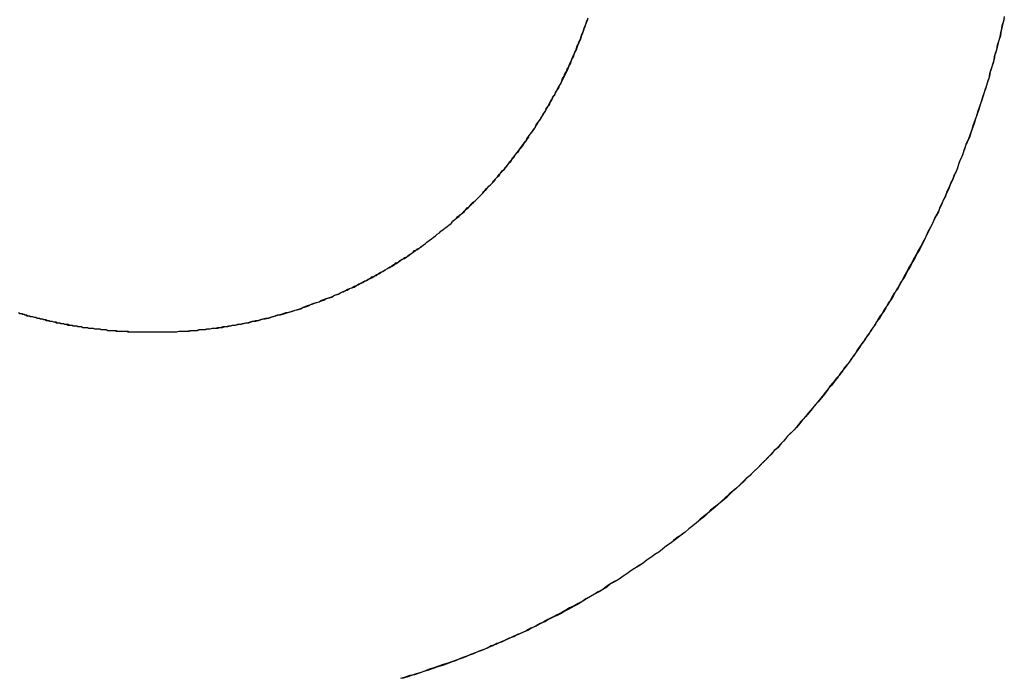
# Model space of a CAD drawing. Extents: x -55 to 3310, y -427 to 1727.
# Tile 47 of 79: x 1026.592 to 1027.862, y 528.863 to 529.711. Entities that reach past the tile are written whole.
import ezdxf

# ---------------------------------------------------------------- set-up
doc = ezdxf.new("R2010")
doc.units = 0
doc.linetypes.add('DURCHGEHEND', pattern=[0])
doc.layers.add('KF_PASSIO_SUB_15_FRONT', color=7, linetype='DURCHGEHEND')

# ---------------------------------------------------------------- blocks, each defined once
blk = doc.blocks.new('KF_PASSIO_SUB_15_FRONT')
at = {"layer": 'KF_PASSIO_SUB_15_FRONT'}
for points in [[(-202.421, -392.05, 0), (-202.423, -392.056, 0), (-202.424, -392.062, 0), (-202.426, -392.068, 0), (-202.427, -392.075, 0), (-202.429, -392.081, 0), (-202.43, -392.087, 0), (-202.432, -392.093, 0), (-202.434, -392.099, 0), (-202.435, -392.106, 0), (-202.437, -392.112, 0), (-202.439, -392.118, 0), (-202.44, -392.124, 0), (-202.442, -392.13, 0), (-202.444, -392.136, 0), (-202.446, -392.142, 0), (-202.448, -392.148, 0), (-202.45, -392.155, 0), (-202.452, -392.161, 0), (-202.454, -392.167, 0), (-202.456, -392.173, 0), (-202.458, -392.179, 0), (-202.46, -392.185, 0), (-202.462, -392.191, 0), (-202.464, -392.197, 0), (-202.466, -392.203, 0), (-202.469, -392.209, 0), (-202.471, -392.214, 0), (-202.473, -392.22, 0), (-202.475, -392.226, 0), (-202.478, -392.232, 0), (-202.48, -392.238, 0), (-202.482, -392.244, 0), (-202.485, -392.25, 0), (-202.487, -392.256, 0), (-202.49, -392.261, 0), (-202.492, -392.267, 0), (-202.495, -392.273, 0), (-202.497, -392.279, 0), (-202.5, -392.284, 0), (-202.502, -392.29, 0), (-202.505, -392.296, 0), (-202.508, -392.302, 0), (-202.511, -392.307, 0), (-202.513, -392.313, 0), (-202.516, -392.319, 0), (-202.519, -392.324, 0), (-202.522, -392.33, 0), (-202.524, -392.335, 0), (-202.527, -392.341, 0), (-202.53, -392.347, 0), (-202.533, -392.352, 0), (-202.536, -392.358, 0), (-202.539, -392.363, 0), (-202.542, -392.369, 0), (-202.545, -392.374, 0), (-202.548, -392.38, 0), (-202.551, -392.385, 0), (-202.555, -392.39, 0), (-202.558, -392.396, 0), (-202.561, -392.401, 0), (-202.564, -392.407, 0), (-202.567, -392.412, 0), (-202.571, -392.417, 0), (-202.574, -392.423, 0), (-202.577, -392.428, 0), (-202.581, -392.433, 0), (-202.584, -392.438, 0), (-202.587, -392.444, 0), (-202.591, -392.449, 0), (-202.594, -392.454, 0), (-202.598, -392.459, 0), (-202.601, -392.464, 0), (-202.605, -392.469, 0), (-202.608, -392.474, 0), (-202.612, -392.48, 0), (-202.616, -392.485, 0), (-202.619, -392.49, 0), (-202.623, -392.495, 0), (-202.627, -392.5, 0), (-202.63, -392.505, 0), (-202.634, -392.51, 0), (-202.638, -392.514, 0), (-202.642, -392.519, 0), (-202.646, -392.524, 0), (-202.649, -392.529, 0), (-202.653, -392.534, 0), (-202.657, -392.539, 0), (-202.661, -392.544, 0), (-202.665, -392.548, 0), (-202.669, -392.553, 0), (-202.673, -392.558, 0), (-202.677, -392.563, 0), (-202.681, -392.567, 0), (-202.685, -392.572, 0), (-202.689, -392.577, 0), (-202.693, -392.581, 0), (-202.698, -392.586, 0), (-202.702, -392.59, 0), (-202.706, -392.595, 0), (-202.71, -392.599, 0), (-202.714, -392.604, 0), (-202.719, -392.608, 0), (-202.723, -392.613, 0), (-202.727, -392.617, 0), (-202.732, -392.622, 0), (-202.736, -392.626, 0), (-202.74, -392.63, 0), (-202.745, -392.635, 0), (-202.749, -392.639, 0), (-202.754, -392.643, 0), (-202.758, -392.647, 0), (-202.763, -392.652, 0), (-202.767, -392.656, 0), (-202.772, -392.66, 0), (-202.776, -392.664, 0), (-202.781, -392.668, 0), (-202.786, -392.672, 0), (-202.79, -392.676, 0), (-202.795, -392.68, 0), (-202.8, -392.684, 0), (-202.804, -392.688, 0), (-202.809, -392.692, 0), (-202.814, -392.696, 0), (-202.818, -392.7, 0), (-202.823, -392.704, 0), (-202.828, -392.708, 0), (-202.833, -392.712, 0), (-202.838, -392.716, 0), (-202.843, -392.719, 0), (-202.848, -392.723, 0), (-202.852, -392.727, 0), (-202.857, -392.73, 0), (-202.862, -392.734, 0), (-202.867, -392.738, 0), (-202.872, -392.741, 0), (-202.877, -392.745, 0), (-202.882, -392.748, 0), (-202.887, -392.752, 0), (-202.892, -392.755, 0), (-202.898, -392.759, 0), (-202.903, -392.762, 0), (-202.908, -392.766, 0), (-202.913, -392.769, 0), (-202.918, -392.773, 0), (-202.923, -392.776, 0), (-202.929, -392.779, 0), (-202.934, -392.782, 0), (-202.939, -392.786, 0), (-202.944, -392.789, 0), (-202.95, -392.792, 0), (-202.955, -392.795, 0), (-202.96, -392.798, 0), (-202.965, -392.801, 0), (-202.971, -392.804, 0), (-202.976, -392.807, 0), (-202.982, -392.81, 0), (-202.987, -392.813, 0), (-202.992, -392.816, 0), (-202.998, -392.819, 0), (-203.003, -392.822, 0), (-203.009, -392.825, 0), (-203.014, -392.828, 0), (-203.02, -392.83, 0), (-203.025, -392.833, 0), (-203.031, -392.836, 0), (-203.036, -392.839, 0), (-203.042, -392.841, 0), (-203.048, -392.844, 0), (-203.053, -392.846, 0), (-203.059, -392.849, 0), (-203.064, -392.851, 0), (-203.07, -392.854, 0), (-203.076, -392.856, 0), (-203.081, -392.859, 0), (-203.087, -392.861, 0), (-203.093, -392.864, 0), (-203.099, -392.866, 0), (-203.104, -392.868, 0), (-203.11, -392.87, 0), (-203.116, -392.873, 0), (-203.122, -392.875, 0), (-203.127, -392.877, 0), (-203.133, -392.879, 0), (-203.139, -392.881, 0), (-203.145, -392.883, 0), (-203.151, -392.885, 0), (-203.157, -392.887, 0), (-203.163, -392.889, 0), (-203.168, -392.891, 0), (-203.174, -392.893, 0), (-203.18, -392.895, 0), (-203.186, -392.897, 0), (-203.192, -392.899, 0), (-203.198, -392.901, 0)], [(-202.421, -392.047, 0), (-202.422, -392.053, 0), (-202.424, -392.059, 0), (-202.425, -392.065, 0), (-202.426, -392.072, 0), (-202.428, -392.078, 0), (-202.43, -392.084, 0), (-202.431, -392.09, 0), (-202.433, -392.096, 0), (-202.434, -392.102, 0), (-202.436, -392.109, 0), (-202.438, -392.115, 0), (-202.44, -392.121, 0), (-202.441, -392.127, 0), (-202.443, -392.133, 0), (-202.445, -392.139, 0), (-202.447, -392.145, 0), (-202.449, -392.151, 0), (-202.451, -392.157, 0), (-202.453, -392.163, 0), (-202.455, -392.169, 0), (-202.457, -392.175, 0), (-202.459, -392.181, 0), (-202.461, -392.187, 0), (-202.463, -392.193, 0), (-202.465, -392.199, 0), (-202.467, -392.205, 0), (-202.47, -392.211, 0), (-202.472, -392.217, 0), (-202.474, -392.223, 0), (-202.476, -392.229, 0), (-202.479, -392.235, 0), (-202.481, -392.241, 0), (-202.483, -392.247, 0), (-202.486, -392.252, 0), (-202.488, -392.258, 0), (-202.491, -392.264, 0), (-202.493, -392.27, 0), (-202.496, -392.276, 0), (-202.498, -392.281, 0), (-202.501, -392.287, 0), (-202.504, -392.293, 0), (-202.506, -392.299, 0), (-202.509, -392.304, 0), (-202.512, -392.31, 0), (-202.515, -392.316, 0), (-202.517, -392.321, 0), (-202.52, -392.327, 0), (-202.523, -392.333, 0), (-202.526, -392.338, 0), (-202.529, -392.344, 0), (-202.532, -392.349, 0), (-202.535, -392.355, 0), (-202.538, -392.36, 0), (-202.541, -392.366, 0), (-202.544, -392.371, 0), (-202.547, -392.377, 0), (-202.55, -392.382, 0), (-202.553, -392.388, 0), (-202.556, -392.393, 0), (-202.559, -392.399, 0), (-202.563, -392.404, 0), (-202.566, -392.409, 0), (-202.569, -392.415, 0), (-202.572, -392.42, 0), (-202.576, -392.425, 0), (-202.579, -392.431, 0), (-202.582, -392.436, 0), (-202.586, -392.441, 0), (-202.589, -392.446, 0), (-202.593, -392.452, 0), (-202.596, -392.457, 0), (-202.6, -392.462, 0), (-202.603, -392.467, 0), (-202.607, -392.472, 0), (-202.611, -392.477, 0), (-202.614, -392.483, 0), (-202.618, -392.488, 0), (-202.621, -392.493, 0), (-202.625, -392.498, 0), (-202.629, -392.503, 0), (-202.633, -392.508, 0), (-202.636, -392.513, 0), (-202.64, -392.518, 0), (-202.644, -392.523, 0), (-202.648, -392.527, 0), (-202.652, -392.532, 0), (-202.656, -392.537, 0), (-202.66, -392.542, 0), (-202.664, -392.547, 0), (-202.668, -392.552, 0), (-202.672, -392.556, 0), (-202.676, -392.561, 0), (-202.68, -392.566, 0), (-202.684, -392.57, 0), (-202.688, -392.575, 0), (-202.692, -392.58, 0), (-202.696, -392.584, 0), (-202.701, -392.589, 0), (-202.705, -392.594, 0), (-202.709, -392.598, 0), (-202.713, -392.603, 0), (-202.718, -392.607, 0), (-202.722, -392.612, 0), (-202.726, -392.616, 0), (-202.731, -392.621, 0), (-202.735, -392.625, 0), (-202.739, -392.629, 0), (-202.744, -392.634, 0), (-202.748, -392.638, 0), (-202.753, -392.642, 0), (-202.757, -392.647, 0), (-202.762, -392.651, 0), (-202.766, -392.655, 0), (-202.771, -392.659, 0), (-202.776, -392.663, 0), (-202.78, -392.668, 0), (-202.785, -392.672, 0), (-202.79, -392.676, 0), (-202.794, -392.68, 0), (-202.799, -392.684, 0), (-202.804, -392.688, 0), (-202.808, -392.692, 0), (-202.813, -392.696, 0), (-202.818, -392.7, 0), (-202.823, -392.704, 0), (-202.828, -392.708, 0), (-202.833, -392.712, 0), (-202.837, -392.715, 0), (-202.842, -392.719, 0), (-202.847, -392.723, 0), (-202.852, -392.727, 0), (-202.857, -392.73, 0), (-202.862, -392.734, 0), (-202.867, -392.738, 0), (-202.872, -392.741, 0), (-202.877, -392.745, 0), (-202.882, -392.748, 0), (-202.887, -392.752, 0), (-202.893, -392.756, 0), (-202.898, -392.759, 0), (-202.903, -392.762, 0), (-202.908, -392.766, 0), (-202.913, -392.769, 0), (-202.918, -392.773, 0), (-202.924, -392.776, 0), (-202.929, -392.779, 0), (-202.934, -392.783, 0), (-202.939, -392.786, 0), (-202.945, -392.789, 0), (-202.95, -392.792, 0), (-202.955, -392.795, 0), (-202.961, -392.798, 0), (-202.966, -392.802, 0), (-202.971, -392.805, 0), (-202.977, -392.808, 0), (-202.982, -392.811, 0), (-202.988, -392.814, 0), (-202.993, -392.817, 0), (-202.999, -392.82, 0), (-203.004, -392.822, 0), (-203.01, -392.825, 0), (-203.015, -392.828, 0), (-203.021, -392.831, 0), (-203.026, -392.834, 0), (-203.032, -392.836, 0), (-203.037, -392.839, 0), (-203.043, -392.842, 0), (-203.049, -392.844, 0), (-203.054, -392.847, 0), (-203.06, -392.849, 0), (-203.066, -392.852, 0), (-203.071, -392.854, 0), (-203.077, -392.857, 0), (-203.083, -392.859, 0), (-203.088, -392.862, 0), (-203.094, -392.864, 0), (-203.1, -392.866, 0), (-203.106, -392.869, 0), (-203.111, -392.871, 0), (-203.117, -392.873, 0), (-203.123, -392.875, 0), (-203.129, -392.878, 0), (-203.135, -392.88, 0), (-203.14, -392.882, 0), (-203.146, -392.884, 0), (-203.152, -392.886, 0), (-203.158, -392.888, 0), (-203.164, -392.89, 0), (-203.17, -392.892, 0), (-203.176, -392.894, 0), (-203.182, -392.896, 0), (-203.188, -392.897, 0), (-203.194, -392.899, 0), (-203.2, -392.901, 0)], [(-203.52, -392.454, 0), (-203.517, -392.454, 0), (-203.513, -392.454, 0), (-203.51, -392.454, 0), (-203.506, -392.454, 0), (-203.503, -392.454, 0), (-203.5, -392.454, 0), (-203.496, -392.454, 0), (-203.493, -392.454, 0), (-203.489, -392.454, 0), (-203.486, -392.453, 0), (-203.483, -392.453, 0), (-203.479, -392.453, 0), (-203.476, -392.453, 0), (-203.472, -392.452, 0), (-203.469, -392.452, 0), (-203.466, -392.452, 0), (-203.462, -392.452, 0), (-203.459, -392.451, 0), (-203.456, -392.451, 0), (-203.452, -392.451, 0), (-203.449, -392.45, 0), (-203.446, -392.45, 0), (-203.442, -392.449, 0), (-203.439, -392.449, 0), (-203.436, -392.448, 0), (-203.432, -392.448, 0), (-203.429, -392.447, 0), (-203.426, -392.447, 0), (-203.422, -392.446, 0), (-203.419, -392.446, 0), (-203.416, -392.445, 0), (-203.413, -392.445, 0), (-203.409, -392.444, 0), (-203.406, -392.444, 0), (-203.403, -392.443, 0), (-203.399, -392.442, 0), (-203.396, -392.442, 0), (-203.393, -392.441, 0), (-203.39, -392.44, 0), (-203.387, -392.439, 0), (-203.383, -392.439, 0), (-203.38, -392.438, 0), (-203.377, -392.437, 0), (-203.374, -392.436, 0), (-203.37, -392.436, 0), (-203.367, -392.435, 0), (-203.364, -392.434, 0), (-203.361, -392.433, 0), (-203.358, -392.432, 0), (-203.354, -392.431, 0), (-203.351, -392.43, 0), (-203.348, -392.429, 0), (-203.345, -392.429, 0), (-203.342, -392.428, 0), (-203.339, -392.427, 0), (-203.336, -392.426, 0), (-203.332, -392.425, 0), (-203.329, -392.424, 0), (-203.326, -392.422, 0), (-203.323, -392.421, 0), (-203.32, -392.42, 0), (-203.317, -392.419, 0), (-203.314, -392.418, 0), (-203.311, -392.417, 0), (-203.308, -392.416, 0), (-203.305, -392.415, 0), (-203.302, -392.413, 0), (-203.299, -392.412, 0), (-203.296, -392.411, 0), (-203.292, -392.41, 0), (-203.289, -392.409, 0), (-203.286, -392.407, 0), (-203.283, -392.406, 0), (-203.28, -392.405, 0), (-203.277, -392.403, 0), (-203.274, -392.402, 0), (-203.272, -392.401, 0), (-203.269, -392.399, 0), (-203.266, -392.398, 0), (-203.263, -392.397, 0), (-203.26, -392.395, 0), (-203.257, -392.394, 0), (-203.254, -392.392, 0), (-203.251, -392.391, 0), (-203.248, -392.389, 0), (-203.245, -392.388, 0), (-203.242, -392.386, 0), (-203.239, -392.385, 0), (-203.237, -392.383, 0), (-203.234, -392.382, 0), (-203.231, -392.38, 0), (-203.228, -392.379, 0), (-203.225, -392.377, 0), (-203.222, -392.375, 0), (-203.22, -392.374, 0), (-203.217, -392.372, 0), (-203.214, -392.37, 0), (-203.211, -392.369, 0), (-203.208, -392.367, 0), (-203.206, -392.365, 0), (-203.203, -392.364, 0), (-203.2, -392.362, 0), (-203.197, -392.36, 0), (-203.195, -392.358, 0), (-203.192, -392.357, 0), (-203.189, -392.355, 0), (-203.187, -392.353, 0), (-203.184, -392.351, 0), (-203.181, -392.349, 0), (-203.179, -392.347, 0), (-203.176, -392.346, 0), (-203.173, -392.344, 0), (-203.171, -392.342, 0), (-203.168, -392.34, 0), (-203.166, -392.338, 0), (-203.163, -392.336, 0), (-203.16, -392.334, 0), (-203.158, -392.332, 0), (-203.155, -392.33, 0), (-203.153, -392.328, 0), (-203.15, -392.326, 0), (-203.148, -392.324, 0), (-203.145, -392.322, 0), (-203.143, -392.32, 0), (-203.14, -392.318, 0), (-203.138, -392.316, 0), (-203.135, -392.314, 0), (-203.133, -392.312, 0), (-203.13, -392.309, 0), (-203.128, -392.307, 0), (-203.126, -392.305, 0), (-203.123, -392.303, 0), (-203.121, -392.301, 0), (-203.118, -392.299, 0), (-203.116, -392.296, 0), (-203.114, -392.294, 0), (-203.111, -392.292, 0), (-203.109, -392.29, 0), (-203.107, -392.287, 0), (-203.104, -392.285, 0), (-203.102, -392.283, 0), (-203.1, -392.281, 0), (-203.097, -392.278, 0), (-203.095, -392.276, 0), (-203.093, -392.274, 0), (-203.091, -392.271, 0), (-203.089, -392.269, 0), (-203.086, -392.266, 0), (-203.084, -392.264, 0), (-203.082, -392.262, 0), (-203.08, -392.259, 0), (-203.078, -392.257, 0), (-203.075, -392.254, 0), (-203.073, -392.252, 0), (-203.071, -392.249, 0), (-203.069, -392.247, 0), (-203.067, -392.245, 0), (-203.065, -392.242, 0), (-203.063, -392.24, 0), (-203.061, -392.237, 0), (-203.059, -392.234, 0), (-203.057, -392.232, 0), (-203.055, -392.229, 0), (-203.053, -392.227, 0), (-203.051, -392.224, 0), (-203.049, -392.222, 0), (-203.047, -392.219, 0), (-203.045, -392.216, 0), (-203.043, -392.214, 0), (-203.041, -392.211, 0), (-203.039, -392.208, 0), (-203.037, -392.206, 0), (-203.035, -392.203, 0), (-203.034, -392.2, 0), (-203.032, -392.198, 0), (-203.03, -392.195, 0), (-203.028, -392.192, 0), (-203.026, -392.19, 0), (-203.025, -392.187, 0), (-203.023, -392.184, 0), (-203.021, -392.181, 0), (-203.019, -392.179, 0), (-203.018, -392.176, 0), (-203.016, -392.173, 0), (-203.014, -392.17, 0), (-203.012, -392.167, 0), (-203.011, -392.165, 0), (-203.009, -392.162, 0), (-203.008, -392.159, 0), (-203.006, -392.156, 0), (-203.004, -392.153, 0), (-203.003, -392.15, 0), (-203.001, -392.148, 0), (-203, -392.145, 0), (-202.998, -392.142, 0), (-202.996, -392.139, 0), (-202.995, -392.136, 0), (-202.993, -392.133, 0), (-202.992, -392.13, 0), (-202.991, -392.127, 0), (-202.989, -392.124, 0), (-202.988, -392.121, 0), (-202.986, -392.118, 0), (-202.985, -392.115, 0), (-202.983, -392.112, 0), (-202.982, -392.109, 0), (-202.981, -392.106, 0), (-202.979, -392.103, 0), (-202.978, -392.1, 0), (-202.977, -392.097, 0), (-202.975, -392.094, 0), (-202.974, -392.091, 0), (-202.973, -392.088, 0), (-202.972, -392.085, 0), (-202.97, -392.082, 0), (-202.969, -392.079, 0), (-202.968, -392.076, 0), (-202.967, -392.073, 0), (-202.966, -392.07, 0), (-202.964, -392.066, 0), (-202.963, -392.063, 0), (-202.962, -392.06, 0), (-202.961, -392.057, 0), (-202.96, -392.054, 0), (-202.959, -392.051, 0)], [(-203.52, -392.454, 0), (-203.517, -392.454, 0), (-203.513, -392.454, 0), (-203.51, -392.454, 0), (-203.507, -392.454, 0), (-203.503, -392.454, 0), (-203.5, -392.454, 0), (-203.496, -392.454, 0), (-203.493, -392.454, 0), (-203.49, -392.454, 0), (-203.486, -392.453, 0), (-203.483, -392.453, 0), (-203.48, -392.453, 0), (-203.476, -392.453, 0), (-203.473, -392.453, 0), (-203.47, -392.452, 0), (-203.466, -392.452, 0), (-203.463, -392.452, 0), (-203.46, -392.451, 0), (-203.456, -392.451, 0), (-203.453, -392.451, 0), (-203.45, -392.45, 0), (-203.446, -392.45, 0), (-203.443, -392.449, 0), (-203.44, -392.449, 0), (-203.436, -392.449, 0), (-203.433, -392.448, 0), (-203.43, -392.448, 0), (-203.427, -392.447, 0), (-203.423, -392.447, 0), (-203.42, -392.446, 0), (-203.417, -392.445, 0), (-203.413, -392.445, 0), (-203.41, -392.444, 0), (-203.407, -392.444, 0), (-203.404, -392.443, 0), (-203.4, -392.442, 0), (-203.397, -392.442, 0), (-203.394, -392.441, 0), (-203.391, -392.44, 0), (-203.387, -392.44, 0), (-203.384, -392.439, 0), (-203.381, -392.438, 0), (-203.378, -392.437, 0), (-203.375, -392.437, 0), (-203.371, -392.436, 0), (-203.368, -392.435, 0), (-203.365, -392.434, 0), (-203.362, -392.433, 0), (-203.359, -392.432, 0), (-203.355, -392.432, 0), (-203.352, -392.431, 0), (-203.349, -392.43, 0), (-203.346, -392.429, 0), (-203.343, -392.428, 0), (-203.34, -392.427, 0), (-203.336, -392.426, 0), (-203.333, -392.425, 0), (-203.33, -392.424, 0), (-203.327, -392.423, 0), (-203.324, -392.422, 0), (-203.321, -392.421, 0), (-203.318, -392.42, 0), (-203.315, -392.418, 0), (-203.312, -392.417, 0), (-203.309, -392.416, 0), (-203.305, -392.415, 0), (-203.302, -392.414, 0), (-203.299, -392.413, 0), (-203.296, -392.411, 0), (-203.293, -392.41, 0), (-203.29, -392.409, 0), (-203.287, -392.408, 0), (-203.284, -392.406, 0), (-203.281, -392.405, 0), (-203.278, -392.404, 0), (-203.275, -392.402, 0), (-203.272, -392.401, 0), (-203.269, -392.4, 0), (-203.266, -392.398, 0), (-203.263, -392.397, 0), (-203.26, -392.396, 0), (-203.257, -392.394, 0), (-203.255, -392.393, 0), (-203.252, -392.391, 0), (-203.249, -392.39, 0), (-203.246, -392.388, 0), (-203.243, -392.387, 0), (-203.24, -392.385, 0), (-203.237, -392.384, 0), (-203.234, -392.382, 0), (-203.231, -392.381, 0), (-203.229, -392.379, 0), (-203.226, -392.377, 0), (-203.223, -392.376, 0), (-203.22, -392.374, 0), (-203.217, -392.372, 0), (-203.214, -392.371, 0), (-203.212, -392.369, 0), (-203.209, -392.367, 0), (-203.206, -392.366, 0), (-203.203, -392.364, 0), (-203.201, -392.362, 0), (-203.198, -392.36, 0), (-203.195, -392.359, 0), (-203.192, -392.357, 0), (-203.19, -392.355, 0), (-203.187, -392.353, 0), (-203.184, -392.351, 0), (-203.182, -392.349, 0), (-203.179, -392.348, 0), (-203.176, -392.346, 0), (-203.174, -392.344, 0), (-203.171, -392.342, 0), (-203.168, -392.34, 0), (-203.166, -392.338, 0), (-203.163, -392.336, 0), (-203.16, -392.334, 0), (-203.158, -392.332, 0), (-203.155, -392.33, 0), (-203.153, -392.328, 0), (-203.15, -392.326, 0), (-203.148, -392.324, 0), (-203.145, -392.322, 0), (-203.143, -392.32, 0), (-203.14, -392.318, 0), (-203.138, -392.316, 0), (-203.135, -392.314, 0), (-203.133, -392.311, 0), (-203.13, -392.309, 0), (-203.128, -392.307, 0), (-203.125, -392.305, 0), (-203.123, -392.303, 0), (-203.12, -392.301, 0), (-203.118, -392.298, 0), (-203.116, -392.296, 0), (-203.113, -392.294, 0), (-203.111, -392.292, 0), (-203.109, -392.289, 0), (-203.106, -392.287, 0), (-203.104, -392.285, 0), (-203.102, -392.283, 0), (-203.099, -392.28, 0), (-203.097, -392.278, 0), (-203.095, -392.276, 0), (-203.093, -392.273, 0), (-203.09, -392.271, 0), (-203.088, -392.268, 0), (-203.086, -392.266, 0), (-203.084, -392.264, 0), (-203.081, -392.261, 0), (-203.079, -392.259, 0), (-203.077, -392.256, 0), (-203.075, -392.254, 0), (-203.073, -392.251, 0), (-203.071, -392.249, 0), (-203.069, -392.246, 0), (-203.066, -392.244, 0), (-203.064, -392.241, 0), (-203.062, -392.239, 0), (-203.06, -392.236, 0), (-203.058, -392.234, 0), (-203.056, -392.231, 0), (-203.054, -392.229, 0), (-203.052, -392.226, 0), (-203.05, -392.223, 0), (-203.048, -392.221, 0), (-203.046, -392.218, 0), (-203.044, -392.216, 0), (-203.042, -392.213, 0), (-203.04, -392.21, 0), (-203.038, -392.208, 0), (-203.037, -392.205, 0), (-203.035, -392.202, 0), (-203.033, -392.199, 0), (-203.031, -392.197, 0), (-203.029, -392.194, 0), (-203.027, -392.191, 0), (-203.026, -392.189, 0), (-203.024, -392.186, 0), (-203.022, -392.183, 0), (-203.02, -392.18, 0), (-203.019, -392.178, 0), (-203.017, -392.175, 0), (-203.015, -392.172, 0), (-203.013, -392.169, 0), (-203.012, -392.166, 0), (-203.01, -392.163, 0), (-203.008, -392.161, 0), (-203.007, -392.158, 0), (-203.005, -392.155, 0), (-203.004, -392.152, 0), (-203.002, -392.149, 0), (-203, -392.146, 0), (-202.999, -392.143, 0), (-202.997, -392.14, 0), (-202.996, -392.137, 0), (-202.994, -392.135, 0), (-202.993, -392.132, 0), (-202.991, -392.129, 0), (-202.99, -392.126, 0), (-202.988, -392.123, 0), (-202.987, -392.12, 0), (-202.985, -392.117, 0), (-202.984, -392.114, 0), (-202.983, -392.111, 0), (-202.981, -392.108, 0), (-202.98, -392.105, 0), (-202.979, -392.102, 0), (-202.977, -392.099, 0), (-202.976, -392.096, 0), (-202.975, -392.093, 0), (-202.973, -392.09, 0), (-202.972, -392.087, 0), (-202.971, -392.083, 0), (-202.97, -392.08, 0), (-202.968, -392.077, 0), (-202.967, -392.074, 0), (-202.966, -392.071, 0), (-202.965, -392.068, 0), (-202.964, -392.065, 0), (-202.963, -392.062, 0), (-202.962, -392.059, 0), (-202.96, -392.055, 0), (-202.959, -392.052, 0), (-202.958, -392.049, 0)], [(-203.692, -392.43, 0), (-203.69, -392.43, 0), (-203.688, -392.431, 0), (-203.686, -392.431, 0), (-203.684, -392.432, 0), (-203.682, -392.433, 0), (-203.68, -392.433, 0), (-203.678, -392.434, 0), (-203.676, -392.434, 0), (-203.673, -392.435, 0), (-203.671, -392.435, 0), (-203.669, -392.436, 0), (-203.667, -392.436, 0), (-203.665, -392.437, 0), (-203.663, -392.437, 0), (-203.661, -392.438, 0), (-203.659, -392.438, 0), (-203.657, -392.439, 0), (-203.655, -392.439, 0), (-203.653, -392.44, 0), (-203.65, -392.44, 0), (-203.648, -392.441, 0), (-203.646, -392.441, 0), (-203.644, -392.442, 0), (-203.642, -392.442, 0), (-203.64, -392.442, 0), (-203.638, -392.443, 0), (-203.636, -392.443, 0), (-203.634, -392.444, 0), (-203.631, -392.444, 0), (-203.629, -392.444, 0), (-203.627, -392.445, 0), (-203.625, -392.445, 0), (-203.623, -392.446, 0), (-203.621, -392.446, 0), (-203.619, -392.446, 0), (-203.617, -392.447, 0), (-203.614, -392.447, 0), (-203.612, -392.447, 0), (-203.61, -392.448, 0), (-203.608, -392.448, 0), (-203.606, -392.448, 0), (-203.604, -392.448, 0), (-203.602, -392.449, 0), (-203.6, -392.449, 0), (-203.597, -392.449, 0), (-203.595, -392.45, 0), (-203.593, -392.45, 0), (-203.591, -392.45, 0), (-203.589, -392.45, 0), (-203.587, -392.451, 0), (-203.585, -392.451, 0), (-203.582, -392.451, 0), (-203.58, -392.451, 0), (-203.578, -392.452, 0), (-203.576, -392.452, 0), (-203.574, -392.452, 0), (-203.572, -392.452, 0), (-203.57, -392.452, 0), (-203.567, -392.452, 0), (-203.565, -392.453, 0), (-203.563, -392.453, 0), (-203.561, -392.453, 0), (-203.559, -392.453, 0), (-203.557, -392.453, 0), (-203.554, -392.453, 0), (-203.552, -392.453, 0), (-203.55, -392.454, 0), (-203.548, -392.454, 0), (-203.546, -392.454, 0), (-203.544, -392.454, 0), (-203.542, -392.454, 0), (-203.539, -392.454, 0), (-203.537, -392.454, 0), (-203.535, -392.454, 0), (-203.533, -392.454, 0), (-203.531, -392.454, 0), (-203.529, -392.454, 0), (-203.527, -392.454, 0), (-203.524, -392.454, 0), (-203.522, -392.454, 0), (-203.52, -392.454, 0)], [(-203.693, -392.429, 0), (-203.691, -392.43, 0), (-203.689, -392.43, 0), (-203.687, -392.431, 0), (-203.685, -392.432, 0), (-203.683, -392.432, 0), (-203.681, -392.433, 0), (-203.679, -392.433, 0), (-203.677, -392.434, 0), (-203.675, -392.434, 0), (-203.673, -392.435, 0), (-203.671, -392.435, 0), (-203.669, -392.436, 0), (-203.666, -392.436, 0), (-203.664, -392.437, 0), (-203.662, -392.437, 0), (-203.66, -392.438, 0), (-203.658, -392.438, 0), (-203.656, -392.439, 0), (-203.654, -392.439, 0), (-203.652, -392.44, 0), (-203.65, -392.44, 0), (-203.648, -392.441, 0), (-203.645, -392.441, 0), (-203.643, -392.442, 0), (-203.641, -392.442, 0), (-203.639, -392.443, 0), (-203.637, -392.443, 0), (-203.635, -392.443, 0), (-203.633, -392.444, 0), (-203.631, -392.444, 0), (-203.629, -392.445, 0), (-203.627, -392.445, 0), (-203.624, -392.445, 0), (-203.622, -392.446, 0), (-203.62, -392.446, 0), (-203.618, -392.446, 0), (-203.616, -392.447, 0), (-203.614, -392.447, 0), (-203.612, -392.447, 0), (-203.61, -392.448, 0), (-203.607, -392.448, 0), (-203.605, -392.448, 0), (-203.603, -392.449, 0), (-203.601, -392.449, 0), (-203.599, -392.449, 0), (-203.597, -392.449, 0), (-203.595, -392.45, 0), (-203.593, -392.45, 0), (-203.59, -392.45, 0), (-203.588, -392.45, 0), (-203.586, -392.451, 0), (-203.584, -392.451, 0), (-203.582, -392.451, 0), (-203.58, -392.451, 0), (-203.578, -392.452, 0), (-203.576, -392.452, 0), (-203.573, -392.452, 0), (-203.571, -392.452, 0), (-203.569, -392.452, 0), (-203.567, -392.453, 0), (-203.565, -392.453, 0), (-203.563, -392.453, 0), (-203.561, -392.453, 0), (-203.558, -392.453, 0), (-203.556, -392.453, 0), (-203.554, -392.453, 0), (-203.552, -392.454, 0), (-203.55, -392.454, 0), (-203.548, -392.454, 0), (-203.546, -392.454, 0), (-203.544, -392.454, 0), (-203.541, -392.454, 0), (-203.539, -392.454, 0), (-203.537, -392.454, 0), (-203.535, -392.454, 0), (-203.533, -392.454, 0), (-203.531, -392.454, 0), (-203.529, -392.454, 0), (-203.526, -392.454, 0), (-203.524, -392.454, 0), (-203.522, -392.454, 0), (-203.52, -392.454, 0)]]:
    blk.add_polyline3d(points, dxfattribs=at)

msp = doc.modelspace()

# ---------------------------------------------------------------- block references
at = {"layer": 'KF_PASSIO_SUB_15_FRONT'}
msp.add_blockref('KF_PASSIO_SUB_15_FRONT', (1230.2834, 921.7627), dxfattribs=at)

doc.saveas('drawing.dxf')
